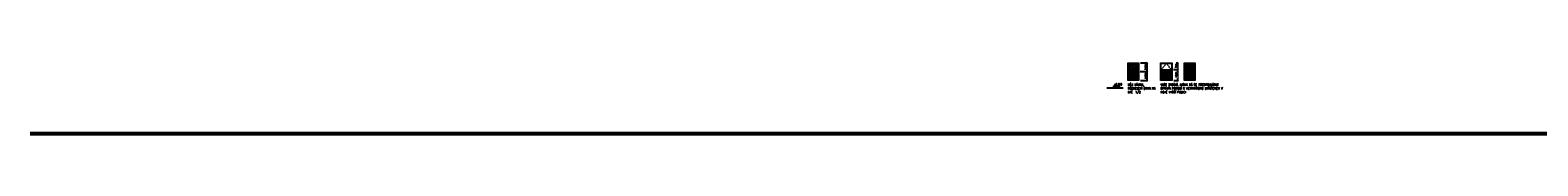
# Model space of a CAD drawing. Header units: millimetres. Extents: x -238874 to 551972, y -298952 to 658415.
# Tile 1 of 256: x -238874 to -69841, y 98190 to 106252. Entities that reach past the tile are written whole.
import ezdxf

# ---------------------------------------------------------------- set-up
doc = ezdxf.new("R2010")
doc.units = ezdxf.units.MM
doc.header["$LTSCALE"] = 20
doc.linetypes.add('DASHED', pattern=[0.75, 0.5, -0.25])
doc.linetypes.add('DOT', pattern=[6.35, 0, -6.35])
doc.layers.add('_00HEDVIKA_POPIS_PRACOVNÍ', color=133, linetype='Continuous', lineweight=25, transparency=0.3)
doc.layers.add('CKKOTY', color=3, linetype='Continuous', lineweight=18)
doc.layers.add('CKOKNA', color=30, linetype='Continuous', lineweight=18)
doc.layers.add('CKNETISK', color=116, linetype='Continuous', lineweight=18, plot=False)
doc.layers.add('CL3', color=8, linetype='Continuous', plot=False)
for name, color, linetype in [('CZ', 255, 'Continuous'), ('E-ELECTRICAL (CELING)', 53, 'Continuous'), ('E-LIGHT', 1, 'Continuous')]:
    doc.layers.add(name, color=color, linetype=linetype)
doc.styles.get("Standard").update_dxf_attribs({"font": 'simplex.shx', "width": 0.8})
doc.dimstyles.new('CADKON', dxfattribs={"dimscale": 100, "dimtxt": 2, "dimasz": 1.5, "dimexe": 0, "dimexo": 2, "dimgap": 0.6, "dimtad": 1, "dimrnd": 1, "dimtxsty": 'Standard', "dimblk1": 'OBLIQUE', "dimblk2": 'OBLIQUE', "dimsah": 1, "dimcen": 2.5, "dimadec": 1, "dimazin": 2, "dimtfac": 1, "dimtix": 1, "dimtmove": 2, "dimatfit": 3, "dimldrblk": 'OPEN30', "dimfxl": 5, "dimtfill": 1, "dimtolj": 1, "dimarcsym": 0})
pattern_1 = [(94, (0, 0), (-117.334, -9e-08), [140, -1542.05]), (90, (-9.77, 139.66), (-117.334, 7e-15), [140, -419.318]), (86, (-9.77, 279.66), (-117.334, 9e-08), [140, -1542.05]), (90, (0, 419.32), (-117.334, 7e-15), [140, -419.318]), (94, (0, 559.32), (-117.334, -9e-08), [140, -1542.05]), (86, (-9.77, 838.98), (-117.334, 9e-08), [140, -1542.05]), (94, (0, 1118.64), (-117.334, -9e-08), [140, -1542.05]), (86, (-9.77, 1398.3), (-117.334, 9e-08), [140, -1542.05])]

# ---------------------------------------------------------------- blocks, each defined once
blk = doc.blocks.new('_OBLIQUE')
at = {"color": 0, "linetype": 'ByBlock'}
blk.add_line((-0.5, -0.5), (0.5, 0.5), dxfattribs=at)
blk = doc.blocks.new('*D3472')
at = {"layer": 'CKKOTY', "color": 0, "lineweight": -2, "transparency": 16777216}
for p, q in [((-114424, 105177), (-113658, 105177)), ((-113658, 104177), (-113658, 105177)), ((-114374, 104177), (-113658, 104177))]:
    blk.add_line(p, q, dxfattribs=at)
at = {"layer": 'CKKOTY', "color": 0, "lineweight": -2, "transparency": 16777216, "xscale": 150, "yscale": 150, "zscale": 150}
for p, rotation in [((-113658, 105177), 90), ((-113658, 104177), 270)]:
    blk.add_blockref('_OBLIQUE', p, dxfattribs=dict(at, rotation=rotation))
at = {"layer": 'CKKOTY', "color": 0, "transparency": 16777216, "insert": (-113818, 104677), "char_height": 200, "attachment_point": 5, "rotation": 90, "bg_fill": 3, "box_fill_scale": 1.1, "bg_fill_color": 256, "bg_fill_true_color": 13158600, "bg_fill_transparency": 0}
blk.add_mtext('\\A1;1000', dxfattribs=at)
at = {"layer": 'DEFPOINTS', "color": 0, "transparency": 16777216}
for p in [(-114624, 105177), (-113658, 105177), (-114574, 104177)]:
    blk.add_point(p, dxfattribs=at)
blk = doc.blocks.new('_Open30')
at = {"color": 0, "lineweight": -2}
for p, q in [((-1, 0.3), (0, 0)), ((0, 0), (-1, -0.3)), ((0, 0), (-1, 0))]:
    blk.add_line(p, q, dxfattribs=at)
blk = doc.blocks.new('*D3473')
at = {"layer": 'CKKOTY', "color": 0, "lineweight": -2, "transparency": 16777216}
for p, q in [((-114424, 105177), (-113658, 105177)), ((-114374, 106177), (-113658, 106177)), ((-113658, 105177), (-113658, 106177))]:
    blk.add_line(p, q, dxfattribs=at)
at = {"layer": 'CKKOTY', "color": 0, "lineweight": -2, "transparency": 16777216, "xscale": 150, "yscale": 150, "zscale": 150}
for p, rotation in [((-113658, 106177), 90), ((-113658, 105177), 270)]:
    blk.add_blockref('_OBLIQUE', p, dxfattribs=dict(at, rotation=rotation))
at = {"layer": 'CKKOTY', "color": 0, "transparency": 16777216, "insert": (-113818, 105677), "char_height": 200, "attachment_point": 5, "rotation": 90, "bg_fill": 3, "box_fill_scale": 1.1, "bg_fill_color": 256, "bg_fill_true_color": 13158600, "bg_fill_transparency": 0}
blk.add_mtext('\\A1;1000', dxfattribs=at)
at = {"layer": 'DEFPOINTS', "color": 0, "transparency": 16777216}
for p in [(-114624, 105177), (-114574, 106177), (-113658, 106177)]:
    blk.add_point(p, dxfattribs=at)
blk = doc.blocks.new('*D3474')
at = {"layer": 'CKKOTY', "color": 0, "lineweight": -2, "transparency": 16777216}
for p, q in [((-110689, 105427), (-110200, 105427)), ((-110200, 104177), (-110200, 105427)), ((-110639, 104177), (-110200, 104177))]:
    blk.add_line(p, q, dxfattribs=at)
at = {"layer": 'CKKOTY', "color": 0, "lineweight": -2, "transparency": 16777216, "xscale": 150, "yscale": 150, "zscale": 150}
for p, rotation in [((-110200, 105427), 90), ((-110200, 104177), 270)]:
    blk.add_blockref('_OBLIQUE', p, dxfattribs=dict(at, rotation=rotation))
at = {"layer": 'CKKOTY', "color": 0, "transparency": 16777216, "insert": (-110360, 104802), "char_height": 200, "attachment_point": 5, "rotation": 90, "bg_fill": 3, "box_fill_scale": 1.1, "bg_fill_color": 256, "bg_fill_true_color": 13158600, "bg_fill_transparency": 0}
blk.add_mtext('\\A1;1250', dxfattribs=at)
at = {"layer": 'DEFPOINTS', "color": 0, "transparency": 16777216}
for p in [(-110889, 105427), (-110200, 105427), (-110839, 104177)]:
    blk.add_point(p, dxfattribs=at)
blk = doc.blocks.new('*D3475')
at = {"layer": 'CKKOTY', "color": 0, "lineweight": -2, "transparency": 16777216}
for p, q in [((-110689, 105427), (-110200, 105427)), ((-110400, 106177), (-110200, 106177)), ((-110200, 105427), (-110200, 106177))]:
    blk.add_line(p, q, dxfattribs=at)
at = {"layer": 'CKKOTY', "color": 0, "lineweight": -2, "transparency": 16777216, "xscale": 150, "yscale": 150, "zscale": 150}
for p, rotation in [((-110200, 106177), 90), ((-110200, 105427), 270)]:
    blk.add_blockref('_OBLIQUE', p, dxfattribs=dict(at, rotation=rotation))
at = {"layer": 'CKKOTY', "color": 0, "transparency": 16777216, "insert": (-110360, 105802), "char_height": 200, "attachment_point": 5, "rotation": 90, "bg_fill": 3, "box_fill_scale": 1.1, "bg_fill_color": 256, "bg_fill_true_color": 13158600, "bg_fill_transparency": 0}
blk.add_mtext('\\A1;750', dxfattribs=at)
at = {"layer": 'DEFPOINTS', "color": 0, "transparency": 16777216}
for p in [(-110889, 105427), (-110200, 106177), (-110200, 106177)]:
    blk.add_point(p, dxfattribs=at)
blk = doc.blocks.new('*U4175')
at = {"linetype": 'ByBlock'}
for points in [[(-4, 3), (-3, 3, 0.372863), (-4, 5), (-16, 15), (-17, 15), (-18, 15), (-18, 14), (-19, 14), (-19, 14), (-19, 14), (-19, 13), (-20, 12), (-20, 11), (-19, 11), (-6, 2, 0.360938), (-4, 2), (-4, 2)], [(2, 4), (2, 4, 0.372863), (4, 5), (9, 20), (9, 21), (9, 21), (8, 22), (8, 22), (7, 23), (7, 23), (6, 22), (5, 22), (5, 22), (4, 22), (0, 6, 0.360938), (1, 5), (1, 4)], [(5, 0), (5, -1, 0.372863), (6, -2), (22, -2), (23, -2), (23, -2), (23, -1), (24, 0), (24, 0), (24, 0), (23, 1), (23, 2), (23, 2), (22, 3), (6, 2, 0.360938), (5, 1), (5, 0)], [(-4, -2), (-4, -2, 0.372863), (-6, -2), (-19, -11), (-20, -11), (-20, -12), (-19, -13), (-19, -14), (-19, -14), (-19, -14), (-18, -14), (-18, -15), (-17, -15), (-16, -15), (-4, -5, 0.360938), (-3, -3), (-4, -3)], [(1, -4), (1, -5, 0.372863), (0, -6), (4, -22), (5, -22), (5, -22), (6, -22), (7, -23), (7, -23), (8, -22), (8, -22), (9, -21), (9, -21), (9, -20), (4, -5, 0.360938), (2, -4), (2, -4)]]:
    blk.add_lwpolyline(points, format="xyb", dxfattribs=at)
at = {"color": 8}
for points in [[(-2, 1), (-4, 3, 0.346373), (-4, 3), (-5, 2, -0.299316), (-6, 2), (-6, 2, -0.732884), (-6, 2), (-5, 2, 0.28923), (-5, 3), (-5, 3), (-5, 3, -0.326339), (-5, 3), (-4, 4), (-4, 4, 0.28923), (-4, 5), (-4, 5, -0.732884), (-3, 5), (-3, 5, -0.299316), (-3, 4), (-4, 3, 0.347044), (-4, 3), (-2, 2)], [(1, 3), (1, 4, 0.346373), (1, 5), (0, 5, -0.299316), (0, 6), (0, 6, -0.732884), (0, 6), (0, 6, 0.28923), (1, 5), (1, 5), (2, 6, -0.326339), (2, 5), (2, 5), (2, 5, 0.28923), (3, 5), (3, 5, -0.732884), (4, 5), (4, 5, -0.299316), (3, 4), (2, 4, 0.347044), (2, 4), (1, 2)], [(3, 0), (5, 0, 0.346373), (5, 0), (5, 1, -0.299316), (6, 2), (6, 2, -0.732884), (6, 2), (6, 1, 0.28923), (5, 1), (5, 1), (6, 0, -0.326339), (6, 0), (5, -1), (5, -1, 0.28923), (6, -2), (6, -2, -0.732884), (6, -2), (6, -2, -0.299316), (5, -1), (5, 0, 0.347044), (5, 0), (3, 0)], [(-2, -2), (-4, -3, 0.346373), (-4, -3), (-3, -4, -0.299316), (-3, -5), (-4, -5, -0.732884), (-4, -5), (-4, -4, 0.28923), (-4, -4), (-4, -4), (-5, -3, -0.326339), (-5, -3), (-5, -3), (-5, -3, 0.28923), (-5, -2), (-6, -2, -0.732884), (-6, -2), (-6, -2, -0.299316), (-5, -2), (-4, -3, 0.347044), (-4, -3), (-2, -1)], [(1, -2), (2, -4, 0.346373), (2, -4), (3, -4, -0.299316), (3, -5), (4, -5, -0.732884), (3, -5), (3, -5, 0.28923), (2, -5), (2, -5), (2, -6, -0.326339), (2, -6), (1, -5), (1, -5, 0.28923), (0, -6), (0, -6, -0.732884), (0, -6), (0, -6, -0.299316), (0, -5), (1, -5, 0.347044), (1, -4), (1, -3)]]:
    blk.add_lwpolyline(points, format="xyb", dxfattribs=at)
blk.add_circle((0, 0), 2.67)
at = {"layer": 'CL3', "linetype": 'DOT', "ltscale": 6}
blk.add_circle((0, 0), 24, dxfattribs=at)
at = {"layer": 'E-ELECTRICAL (CELING)'}
blk.add_point((1, 0), dxfattribs=at)
at = {"layer": 'E-LIGHT'}
blk.add_point((-1, 0), dxfattribs=at)
blk = doc.blocks.new('OKNO VÝKLOP POLOVINA VENTILACE')
at = {"layer": 'CKOKNA', "lineweight": 18}
h = blk.add_hatch(dxfattribs=at)
h.set_pattern_fill('ZEM_OBECNE', color=256, scale=50, angle=45)
h.set_pattern_definition([(90, (35, 150), (-100, 2e-14), [])])
h.paths.add_polyline_path([(5503, 1739), (5503, 1254), (5003, 1254), (5003, 1739)], flags=16)
h.paths.add_polyline_path([(5833, 1190), (5833, 1910), (4673, 1910), (4673, 1190)])
h = blk.add_hatch(dxfattribs=at)
h.set_pattern_fill('DREVITE_DESKY', color=256, scale=70)
h.set_pattern_definition(pattern_1)
h.paths.add_polyline_path([(5798, 50), (5798, 1070), (4708, 1070), (4708, 50)])
at = {"layer": 'CKOKNA', "color": 0, "lineweight": 18}
for p, q in [((5868, 1980), (4638, 1980)), ((4638, 1980), (4638, -20)), ((5818, 1930), (4688, 1930)), ((4688, 1930), (4688, 1170)), ((5798, 1910), (4708, 1910)), ((4708, 1910), (4708, 1190)), ((5798, 1190), (5798, 1910)), ((5818, 1170), (5818, 1930)), ((5868, -20), (5868, 1980)), ((4688, 1170), (5818, 1170)), ((4688, 1090), (5818, 1090)), ((4688, 1090), (4688, 30)), ((4688, 30), (5818, 30)), ((5798, 1190), (4708, 1190)), ((5798, 1070), (4708, 1070)), ((4708, 1070), (4708, 50)), ((4708, 50), (5798, 50)), ((5798, 50), (5798, 1070)), ((5818, 30), (5818, 1090)), ((4638, -20), (5868, -20))]:
    blk.add_line(p, q, dxfattribs=at)
at = {"layer": 'CKOKNA', "lineweight": 18}
for p, q in [((4688, 1090), (4688, 1170)), ((5818, 1090), (5818, 1170))]:
    blk.add_line(p, q, dxfattribs=at)
for points in [[(5003, 1739), (5003, 1254), (5503, 1254), (5503, 1739)], [(5023, 1719), (5023, 1274), (5483, 1274), (5483, 1719)]]:
    blk.add_lwpolyline(points, close=True, dxfattribs=at)
at = {"layer": 'CKOKNA', "lineweight": 18, "xscale": 8.889999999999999, "yscale": 8.889999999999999, "zscale": 8.889999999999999, "rotation": 315}
blk.add_blockref('*U4175', (5253, 1496), dxfattribs=at)
blk = doc.blocks.new('OKNO VÝKLOP POLOVINA')
h = blk.add_hatch()
h.set_pattern_fill('DREVITE_DESKY', color=256, scale=70)
h.set_pattern_definition(pattern_1)
h.paths.add_polyline_path([(1180, 70), (1180, 1090), (20, 1090), (20, 70)])
at = {"color": 0, "lineweight": -2}
for p, q in [((1250, 2000), (-50, 2000)), ((-50, 2000), (-50, 0)), ((1200, 1950), (0, 1950)), ((0, 1950), (0, 1190)), ((1180, 1930), (20, 1930)), ((20, 1930), (20, 1210)), ((1180, 1210), (1180, 1930)), ((1200, 1190), (1200, 1950)), ((1250, 0), (1250, 2000)), ((-50, 0), (1250, 0)), ((0, 1190), (1200, 1190)), ((0, 1110), (1200, 1110)), ((0, 1110), (0, 50)), ((0, 50), (1200, 50)), ((1180, 1210), (20, 1210)), ((1180, 1090), (20, 1090)), ((20, 1090), (20, 70)), ((20, 70), (1180, 70)), ((1180, 70), (1180, 1090)), ((1200, 50), (1200, 1110))]:
    blk.add_line(p, q, dxfattribs=at)
at = {"color": 0, "linetype": 'DASHED', "lineweight": -2, "ltscale": 10}
for p, q in [((20, 1210), (600, 1930)), ((600, 1930), (1180, 1210))]:
    blk.add_line(p, q, dxfattribs=at)
for p, q in [((0, 1110), (0, 1190)), ((1200, 1110), (1200, 1190))]:
    blk.add_line(p, q)

msp = doc.modelspace()

# ---------------------------------------------------------------- linework, layer by layer
at = {"layer": 'CKNETISK', "lineweight": 53}
msp.add_line((16297.962, 98190.047), (-238873.975, 98190.047), dxfattribs=at)
at = {"layer": 'CKOKNA'}
for p, q in [((-108343.877, 106106.596), (-108343.877, 105486.596)), ((-108343.877, 105366.596), (-108343.877, 104246.596)), ((-108323.877, 106126.596), (-108323.877, 105466.596)), ((-108323.877, 105386.596), (-108323.877, 105466.596)), ((-108323.877, 105386.596), (-108323.877, 104226.596)), ((-108273.877, 106176.596), (-108273.877, 104176.596))]:
    msp.add_line(p, q, dxfattribs=at)
for points in [[(-108638.877, 106039.096), (-108638.877, 105554.096), (-109138.877, 105554.096), (-109138.877, 106039.096)], [(-108658.877, 106019.096), (-108658.877, 105574.096), (-109118.877, 105574.096), (-109118.877, 106019.096)]]:
    msp.add_lwpolyline(points, close=True, dxfattribs=at)
at = {"layer": 'CZ'}
for p, q in [((-116317.94, 103328.696), (-118145.877, 103328.696)), ((-117379.692, 103328.696), (-117470.148, 103420.652)), ((-117379.692, 103328.696), (-117379.692, 103585.175)), ((-117379.692, 103585.175), (-116655.259, 103585.175)), ((-117379.692, 103328.696), (-117289.235, 103420.652))]:
    msp.add_line(p, q, dxfattribs=at)

# ---------------------------------------------------------------- block references
at = {"layer": 'CKOKNA', "xscale": -8.889999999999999, "yscale": 8.889999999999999, "zscale": 8.889999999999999, "rotation": 45}
msp.add_blockref('*U4175', (-108888.877, 105796.596), dxfattribs=at)

# ---------------------------------------------------------------- texts
at = {"layer": 'CZ', "width": 0.8}
msp.add_text('+0,600', height=212.5, dxfattribs=at).set_placement((-117379.692, 103644.512))

# ---------------------------------------------------------------- dimensions: what is measured, and where the dimension line sits
at = {"layer": 'CKKOTY'}
for base, p1, p2, picture, middle in [((-113657.609, 105176.596), (-114573.612, 104176.596), (-114623.612, 105176.596), '*D3472', (-113817.609, 104676.596)), ((-110200.04, 105426.596), (-110838.612, 104176.596), (-110888.612, 105426.596), '*D3474', (-110360.04, 104801.596))]:
    dim = msp.add_linear_dim(base=base, p1=p1, p2=p2, angle=90, dimstyle='CADKON', dxfattribs=at)
    dim.commit()
    dim.dimension.update_dxf_attribs({"geometry": picture, "text_midpoint": middle})

# ---------------------------------------------------------------- next in the draw order: linework, layer by layer
at = {"layer": 'CKOKNA'}
for p, q in [((-108273.877, 104176.596), (-109503.877, 104176.596)), ((-108323.877, 104226.596), (-109453.877, 104226.596)), ((-108343.877, 104246.596), (-109433.877, 104246.596))]:
    msp.add_line(p, q, dxfattribs=at)

# ---------------------------------------------------------------- next in the draw order: texts
at = {"layer": '_00HEDVIKA_POPIS_PRACOVNÍ', "char_height": 250, "attachment_point": 1}
for s, width, insert in [('MŮJ NÁVRH, ROZDĚLĚNÍ OKNA NA DVĚ  1/2', 3390.74303, (-115823.637, 103834.637)), ('VAŠE ZADÁNÍ, AVŠAK DÁ SE PŘEDPOKLÁDAT ÚPRAVA PORUBÍ K VENTIKÁTORU UMÍSTĚNÉM V NOVÉ VYŠŠÍ POZICI', 7131.32831, (-112138.351, 103834.637))]:
    msp.add_mtext_dynamic_manual_height_columns(s, width=width, gutter_width=1250, heights=[0], dxfattribs=dict(at, insert=insert))

# ---------------------------------------------------------------- next in the draw order: dimensions: what is measured, and where the dimension line sits
at = {"layer": 'CKKOTY'}
for base, p1, p2, picture, middle in [((-113657.609, 106176.596), (-114623.612, 105176.596), (-114573.612, 106176.596), '*D3473', (-113817.609, 105676.596)), ((-110200.04, 106176.596), (-110888.612, 105426.596), (-110200.04, 106176.596), '*D3475', (-110360.04, 105801.596))]:
    dim = msp.add_linear_dim(base=base, p1=p1, p2=p2, angle=90, dimstyle='CADKON', dxfattribs=at)
    dim.commit()
    dim.dimension.update_dxf_attribs({"geometry": picture, "text_midpoint": middle})

# ---------------------------------------------------------------- next in the draw order: hatches: boundary and pattern name
at = {"layer": 'CKOKNA'}
h = msp.add_hatch(dxfattribs=at)
h.set_pattern_fill('ZEM_OBECNE', color=256, scale=50, angle=45)
h.set_pattern_definition([(90, (-168876.57, 0), (-100, 2e-14), [])])
h.paths.add_polyline_path([(-109138.877, 106039.096), (-109138.877, 105554.096), (-108638.877, 105554.096), (-108638.877, 106039.096)], flags=16)
h.paths.add_polyline_path([(-109433.877, 105486.596), (-109433.877, 106106.596), (-108343.877, 106106.596), (-108343.877, 105486.596)])
h = msp.add_hatch(dxfattribs=at)
h.set_pattern_fill('DREVITE_DESKY', color=256, scale=70)
h.set_pattern_definition([(94, (-168911.57, 0), (-117.33396, -9e-08), [140, -1542.0512]), (90, (-168921.34, 139.66), (-117.33396, 7e-15), [140, -419.31793]), (86, (-168921.34, 279.66), (-117.33396, 9e-08), [140, -1542.0512]), (90, (-168911.57, 419.32), (-117.33396, 7e-15), [140, -419.31793]), (94, (-168911.57, 559.32), (-117.33396, -9e-08), [140, -1542.0512]), (86, (-168921.34, 838.98), (-117.33396, 9e-08), [140, -1542.0512]), (94, (-168911.57, 1118.64), (-117.33396, -9e-08), [140, -1542.0512]), (86, (-168921.34, 1398.3), (-117.33396, 9e-08), [140, -1542.0511])])
h.paths.add_polyline_path([(-108343.877, 104246.596), (-108343.877, 105366.596), (-109433.877, 105366.596), (-109433.877, 104246.596)])

# ---------------------------------------------------------------- next in the draw order: linework, layer by layer
for p, q in [((-109503.877, 104176.596), (-109503.877, 106176.596)), ((-109503.877, 106176.596), (-108273.877, 106176.596)), ((-109453.877, 106126.596), (-108323.877, 106126.596)), ((-109453.877, 105466.596), (-109453.877, 106126.596)), ((-108323.877, 105466.596), (-109453.877, 105466.596)), ((-109453.877, 105386.596), (-109453.877, 105466.596)), ((-109453.877, 104226.596), (-109453.877, 105386.596)), ((-108323.877, 105386.596), (-109453.877, 105386.596)), ((-109433.877, 106106.596), (-108343.877, 106106.596)), ((-109433.877, 105486.596), (-109433.877, 106106.596)), ((-109433.877, 105486.596), (-108343.877, 105486.596)), ((-109433.877, 104246.596), (-109433.877, 105366.596)), ((-109433.877, 105366.596), (-108343.877, 105366.596))]:
    msp.add_line(p, q, dxfattribs=at)

# ---------------------------------------------------------------- next in the draw order: block references
at = {"layer": 'CKOKNA', "xscale": -1}
for name, p in [('OKNO VÝKLOP POLOVINA VENTILACE', (-109935.594, 104197.028)), ('OKNO VÝKLOP POLOVINA', (-110888.612, 104176.596))]:
    msp.add_blockref(name, p, dxfattribs=at)

doc.saveas('drawing.dxf')
